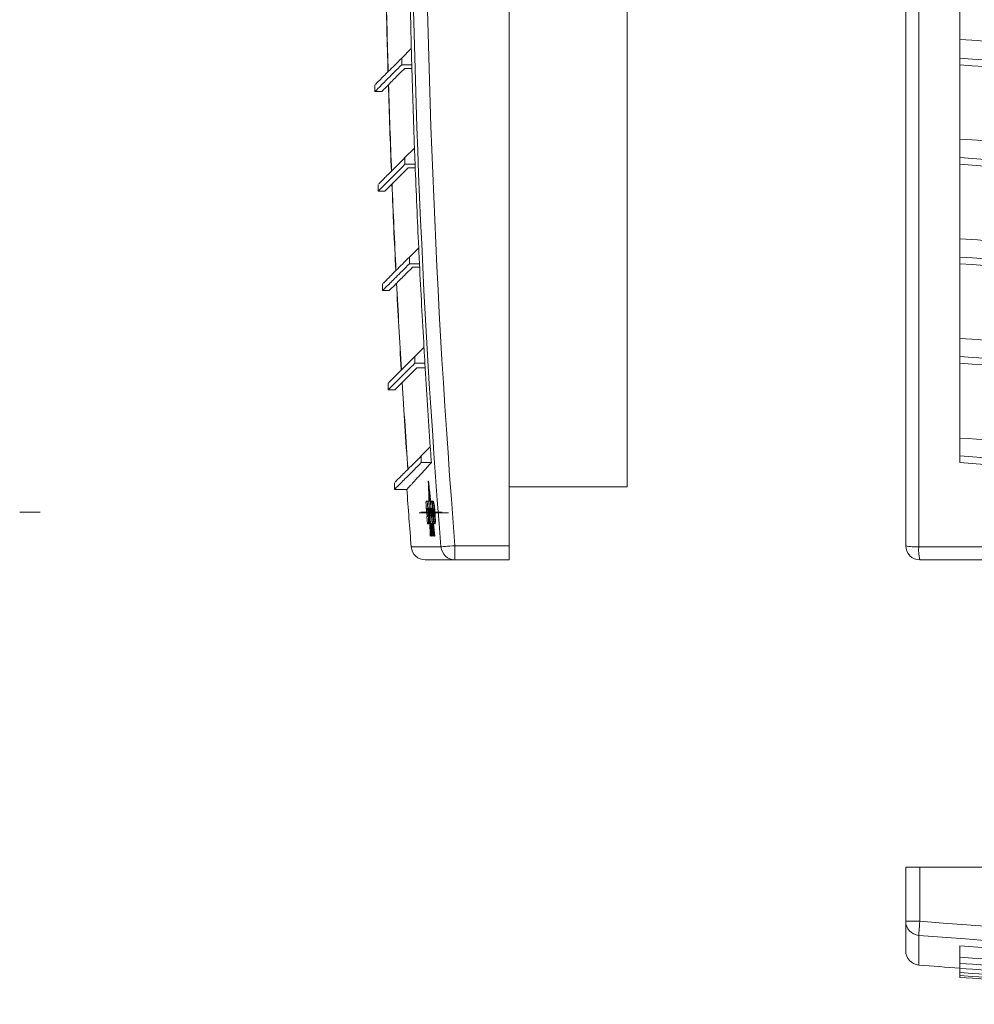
# Model space of a CAD drawing. Header units: millimetres. Extents: x -129 to 475, y -91 to 326.
# Tile 1 of 4: x -129 to 73, y -91 to 118. Entities that reach past the tile are written whole.
import ezdxf

# ---------------------------------------------------------------- set-up
doc = ezdxf.new("R2010")
doc.units = ezdxf.units.MM
doc.linetypes.add('CENTERX2', pattern=[20.32, 12.7, -2.54, 2.54, -2.54])

msp = doc.modelspace()

# ---------------------------------------------------------------- linework, layer by layer
at = {"color": 7, "linetype": 'Continuous', "lineweight": 15}
for p, q in [((-25.41, 6.53), (-25.41, 322.53)), ((58.65, 6.53), (58.65, 322.53)), ((61.41, 322.76), (61.41, 6.29)), ((-0.41, 310.03), (-0.41, 19.03)), ((70.15, 129.52), (70.15, 111.91)), ((-46.12, 111.91), (-48.16, 109.86)), ((70.15, 111.91), (70.15, 109.86)), ((-48.16, 109.86), (-48.16, 108.45)), ((70.15, 109.86), (70.15, 108.45)), ((-48.16, 108.45), (-46.02, 108.45)), ((-47.48, 107.71), (-46, 107.71)), ((70.15, 108.45), (70.15, 90.79)), ((-53.82, 104.2), (-53.82, 102.78)), ((-53.82, 102.78), (-52.39, 102.78)), ((-45.45, 90.79), (-47.46, 88.78)), ((70.15, 90.79), (70.15, 88.78)), ((-47.46, 88.78), (-47.46, 87.37)), ((70.15, 88.78), (70.15, 87.37)), ((-47.46, 87.37), (-45.32, 87.37)), ((-46.78, 86.63), (-45.29, 86.63)), ((70.15, 87.37), (70.15, 69.68)), ((-53.12, 83.12), (-53.12, 81.71)), ((-53.12, 81.71), (-51.69, 81.71)), ((-44.55, 69.68), (-46.53, 67.71)), ((70.15, 69.68), (70.15, 67.71)), ((-46.53, 67.71), (-46.53, 66.29)), ((70.15, 67.71), (70.15, 66.29)), ((-46.53, 66.29), (-44.39, 66.29)), ((-45.85, 65.56), (-44.35, 65.56)), ((70.15, 66.29), (70.15, 48.57)), ((-52.19, 62.05), (-52.19, 60.63)), ((-52.19, 60.63), (-50.76, 60.63)), ((-43.44, 48.57), (-45.38, 46.63)), ((70.15, 48.57), (70.15, 46.63)), ((-45.38, 46.63), (-45.38, 45.21)), ((70.15, 46.63), (70.15, 45.21)), ((-45.38, 45.21), (-43.24, 45.21)), ((-44.98, 44.2), (-43.18, 44.2)), ((70.15, 45.21), (70.15, 27.46)), ((-51.04, 40.97), (-51.04, 39.55)), ((-51.04, 39.55), (-49.62, 39.55)), ((-42.1, 27.46), (-44, 25.55)), ((70.15, 27.46), (70.15, 25.55)), ((-44, 25.55), (-44, 24.14)), ((70.15, 25.55), (70.15, 24.14)), ((-44, 24.14), (-41.86, 24.14)), ((-49.66, 19.89), (-49.66, 18.48)), ((-42.47, 20.19), (-42.52, 20.19)), ((-42.4, 19.57), (-42.45, 19.57)), ((-42.37, 19.29), (-42.42, 19.29)), ((-42.39, 19.29), (-42.4, 19.57)), ((-0.41, 19.03), (-25.41, 19.03)), ((-49.66, 18.48), (-47.05, 18.48)), ((-42.3, 18.67), (-42.35, 18.67)), ((-42.27, 18.4), (-42.32, 18.4)), ((-42.29, 18.4), (-42.3, 18.67)), ((-42.2, 17.78), (-42.25, 17.78)), ((-42.19, 15.95), (-42.25, 17.78)), ((-42.22, 17.5), (-42.17, 15.95)), ((-42.17, 17.5), (-42.22, 17.5)), ((-42.19, 17.5), (-42.2, 17.78)), ((-42.1, 16.87), (-42.15, 16.87)), ((-42.75, 15.97), (-42.97, 15.97)), ((-42.75, 15.97), (-42.64, 14.44)), ((-42.75, 15.97), (-42.67, 15.97)), ((-42.73, 15.96), (-42.62, 14.44)), ((-42.43, 15.96), (-42.73, 15.96)), ((-42.43, 15.96), (-42.31, 14.46)), ((-42.43, 15.96), (-42.38, 15.96)), ((-42.08, 15.95), (-42.4, 15.95)), ((-41.96, 15.28), (-42.12, 16.61)), ((-42.07, 16.61), (-42.12, 16.61)), ((-42.08, 15.95), (-41.96, 14.43)), ((-42.08, 15.95), (-42.05, 15.95)), ((-41.96, 15.65), (-42.07, 16.61)), ((-42.05, 15.95), (-41.96, 14.79)), ((-41.96, 14.96), (-41.92, 14.21)), ((-41.93, 14.58), (-41.96, 14.79)), ((-41.72, 15.94), (-41.89, 15.94)), ((-41.72, 15.94), (-41.61, 14.41)), ((-41.72, 15.94), (-41.64, 15.94)), ((-41.53, 15.96), (-41.45, 15.96)), ((-41.35, 15.25), (-41.27, 15.25)), ((-42.95, 14.43), (-42.95, 14.43)), ((-42.85, 14.44), (-42.64, 14.44)), ((-42.83, 14.24), (-42.75, 14.24)), ((-42.72, 14.21), (-42.83, 14.21)), ((-42.82, 12.69), (-42.7, 11.18)), ((-42.63, 12.69), (-42.82, 12.69)), ((-42.74, 12.95), (-42.65, 12.95)), ((-42.72, 14.21), (-42.64, 14.21)), ((-42.64, 14.44), (-42.62, 14.44)), ((-42.62, 14.44), (-42.52, 14.44)), ((-42.61, 13.74), (-42.53, 13.74)), ((-42.5, 12.64), (-42.42, 12.64)), ((-42.42, 14.46), (-42.31, 14.46)), ((-42.31, 14.46), (-42.28, 14.46)), ((-42.27, 12.86), (-42.17, 11.6)), ((-42.18, 14.43), (-41.96, 14.43)), ((-42.03, 14.18), (-42.16, 14.18)), ((-42.12, 14.18), (-42.13, 14.43)), ((-42.11, 14.43), (-42.1, 14.18)), ((-42.07, 13.03), (-41.94, 13.03)), ((-42.03, 14.18), (-41.94, 13.03)), ((-42.03, 14.18), (-42, 14.18)), ((-41.85, 13.21), (-41.99, 14.43)), ((-41.96, 14.16), (-41.98, 14.16)), ((-41.96, 14.43), (-41.93, 14.43)), ((-41.87, 12.8), (-41.94, 13.38)), ((-41.94, 13.03), (-41.9, 13.03)), ((-41.84, 12.8), (-41.72, 11.24)), ((-41.84, 12.8), (-41.81, 12.8)), ((-41.8, 14.16), (-41.72, 14.16)), ((-41.78, 14.41), (-41.61, 14.41)), ((-41.77, 13.56), (-41.69, 13.56)), ((-41.71, 12.95), (-41.63, 12.95)), ((-41.55, 13.6), (-41.66, 13.6)), ((-41.59, 12.7), (-41.65, 12.7)), ((-41.61, 14.41), (-41.57, 14.41)), ((-41.55, 13.6), (-41.52, 13.6)), ((-41.44, 14.18), (-41.36, 14.18)), ((-41.41, 13.56), (-41.33, 13.56)), ((-41.34, 12.93), (-41.26, 12.93)), ((-41.28, 12.68), (-41.2, 12.68)), ((-41.17, 13.56), (-41.09, 13.56)), ((-42.7, 11.18), (-42.49, 11.18)), ((-42.49, 11.18), (-42.4, 11.18)), ((-42.45, 11.6), (-42.37, 11.6)), ((-42.28, 11.24), (-42.17, 11.24)), ((-42.17, 11.6), (-42.15, 11.6)), ((-42.17, 11.24), (-42.13, 11.24)), ((-42.04, 11.24), (-41.72, 11.24)), ((-41.91, 8.52), (-42.01, 11.1)), ((-41.99, 11.24), (-41.89, 8.52)), ((-41.83, 11.22), (-41.85, 11.22)), ((-41.78, 12.48), (-41.69, 11.24)), ((-41.44, 8.52), (-41.76, 11.24)), ((-41.72, 11.24), (-41.69, 11.24)), ((-41.37, 8.52), (-41.69, 11.24)), ((-41.22, 8.52), (-41.54, 11.24)), ((-41.17, 8.52), (-41.48, 11.17)), ((-41.12, 8.52), (-41.43, 11.17)), ((-41.36, 11.17), (-41.28, 11.17)), ((-41.16, 11.16), (-41.08, 11.16)), ((-41.09, 11.86), (-41.01, 11.86)), ((-41.82, 8.52), (-41.77, 8.52)), ((-41.75, 8.52), (-41.77, 8.52)), ((-41.75, 8.52), (-41.7, 8.52)), ((-41.22, 8.52), (-41.17, 8.52)), ((-41.12, 8.52), (-41.17, 8.52)), ((-36.87, 6.53), (-25.41, 6.53)), ((-36.87, 6.53), (-36.87, 3.53)), ((-25.41, 6.53), (-25.41, 3.53)), ((61.41, 6.29), (377.88, 6.29)), ((-36.87, 3.53), (-43.15, 3.53)), ((-25.41, 3.53), (-36.87, 3.53)), ((377.65, 3.53), (61.65, 3.53)), ((58.65, -73.08), (58.65, -61.62)), ((58.65, -61.62), (61.65, -61.62)), ((377.65, -61.62), (61.65, -61.62)), ((61.65, -61.62), (61.65, -73.08)), ((58.65, -73.08), (61.65, -73.08)), ((58.65, -79.36), (58.65, -73.08)), ((70.15, -78.29), (70.15, -80.69)), ((70.15, -80.69), (70.15, -82)), ((70.15, -82), (70.15, -83.07)), ((70.15, -83.07), (70.15, -83.93)), ((70.15, -83.93), (70.15, -84.56)), ((70.15, -84.56), (70.15, -84.97))]:
    msp.add_line(p, q, dxfattribs=at)
at = {"color": 7, "linetype": 'CENTERX2', "lineweight": 0}
for p, q in [((-124.77, 13.62), (-129.11, 13.62)), ((-44.45, 13.51), (-38.23, 13.51)), ((-44.1, 13.62), (-39.58, 13.62))]:
    msp.add_line(p, q, dxfattribs=at)
at = {"color": 8, "linetype": 'Continuous', "lineweight": 15}
for p, q in [((-46.14, 6.29), (-39.85, 6.29)), ((61.41, -76.06), (61.41, -82.35))]:
    msp.add_line(p, q, dxfattribs=at)
at = {"color": 7, "linetype": 'Continuous', "lineweight": 15, "flags": 128}
for points in [[(80.15, 113.16), (78.9, 113.24), (77.65, 113.33), (76.39, 113.42), (75.14, 113.5), (73.89, 113.59), (72.65, 113.68), (71.4, 113.77), (70.15, 113.86)], [(80.15, 92.03), (78.9, 92.12), (77.65, 92.2), (76.39, 92.29), (75.14, 92.37), (73.89, 92.46), (72.65, 92.55), (71.4, 92.64), (70.15, 92.73)], [(80.15, 70.91), (78.9, 70.99), (77.65, 71.08), (76.39, 71.16), (75.14, 71.25), (73.89, 71.33), (72.65, 71.42), (71.4, 71.51), (70.15, 71.6)], [(80.15, 49.78), (78.9, 49.87), (77.65, 49.95), (76.39, 50.04), (75.14, 50.12), (73.89, 50.21), (72.65, 50.29), (71.4, 50.38), (70.15, 50.47)], [(84.15, 28.4), (82.4, 28.51), (80.64, 28.63), (78.89, 28.74), (77.14, 28.86), (75.39, 28.98), (73.64, 29.1), (71.9, 29.22), (70.15, 29.34)], [(-42.45, 19.57), (-42.46, 19.65), (-42.47, 19.72), (-42.48, 19.8), (-42.49, 19.88), (-42.5, 19.96), (-42.51, 20.04), (-42.51, 20.11), (-42.52, 20.19)], [(-42.52, 20.19), (-42.5, 19.6), (-42.48, 19.01), (-42.46, 18.43), (-42.44, 17.84), (-42.42, 17.25), (-42.4, 16.66), (-42.38, 16.07), (-42.38, 15.96)], [(-42.4, 19.57), (-42.41, 19.65), (-42.42, 19.72), (-42.43, 19.8), (-42.44, 19.88), (-42.45, 19.96), (-42.46, 20.04), (-42.46, 20.11), (-42.47, 20.19)], [(-42.33, 15.95), (-42.35, 16.4), (-42.36, 16.86), (-42.38, 17.31), (-42.39, 17.76), (-42.41, 18.21), (-42.42, 18.66), (-42.44, 19.12), (-42.45, 19.57)], [(-42.35, 18.67), (-42.36, 18.75), (-42.37, 18.83), (-42.38, 18.9), (-42.39, 18.98), (-42.4, 19.06), (-42.4, 19.13), (-42.41, 19.21), (-42.42, 19.29)], [(-42.42, 19.29), (-42.41, 18.87), (-42.39, 18.45), (-42.38, 18.04), (-42.37, 17.62), (-42.35, 17.2), (-42.34, 16.79), (-42.32, 16.37), (-42.31, 15.95)], [(-42.3, 18.67), (-42.31, 18.75), (-42.32, 18.83), (-42.33, 18.9), (-42.34, 18.98), (-42.35, 19.06), (-42.35, 19.13), (-42.36, 19.21), (-42.37, 19.29)], [(-42.26, 15.95), (-42.27, 16.29), (-42.28, 16.63), (-42.29, 16.97), (-42.31, 17.31), (-42.32, 17.65), (-42.33, 17.99), (-42.34, 18.33), (-42.35, 18.67)], [(-42.25, 17.78), (-42.26, 17.85), (-42.27, 17.93), (-42.28, 18.01), (-42.29, 18.09), (-42.29, 18.16), (-42.3, 18.24), (-42.31, 18.32), (-42.32, 18.4)], [(-42.32, 18.4), (-42.31, 18.09), (-42.3, 17.79), (-42.29, 17.48), (-42.28, 17.17), (-42.27, 16.87), (-42.26, 16.56), (-42.25, 16.26), (-42.24, 15.95)], [(-42.2, 17.78), (-42.21, 17.85), (-42.22, 17.93), (-42.23, 18.01), (-42.24, 18.09), (-42.24, 18.16), (-42.25, 18.24), (-42.26, 18.32), (-42.27, 18.4)], [(-42.15, 16.87), (-42.16, 16.95), (-42.16, 17.03), (-42.17, 17.11), (-42.18, 17.19), (-42.19, 17.27), (-42.2, 17.35), (-42.21, 17.42), (-42.22, 17.5)], [(-42.1, 16.87), (-42.11, 16.95), (-42.11, 17.03), (-42.12, 17.11), (-42.13, 17.19), (-42.14, 17.27), (-42.15, 17.35), (-42.16, 17.42), (-42.17, 17.5)], [(-42.12, 15.95), (-42.12, 16.07), (-42.12, 16.18), (-42.13, 16.3), (-42.13, 16.41), (-42.13, 16.53), (-42.14, 16.64), (-42.14, 16.76), (-42.15, 16.87)], [(-42.09, 16.61), (-42.09, 16.64), (-42.09, 16.76), (-42.1, 16.87)], [(-42.36, 15.48), (-42.35, 15.35), (-42.34, 15.22), (-42.33, 15.1), (-42.32, 14.97), (-42.31, 14.84), (-42.3, 14.71), (-42.29, 14.58), (-42.28, 14.46)], [(-42.12, 16.61), (-42.11, 16.52), (-42.11, 16.44), (-42.11, 16.36), (-42.1, 16.28), (-42.1, 16.2), (-42.1, 16.12), (-42.1, 16.03), (-42.09, 15.95)], [(-41.64, 15.94), (-41.63, 15.75), (-41.61, 15.56), (-41.6, 15.37), (-41.59, 15.34)], [(-42.32, 14.46), (-42.32, 14.26), (-42.31, 14.06), (-42.3, 13.86), (-42.29, 13.66), (-42.29, 13.46), (-42.28, 13.26), (-42.27, 13.06), (-42.27, 12.86)], [(-42.17, 11.6), (-42.19, 12.03), (-42.2, 12.45), (-42.22, 12.88), (-42.23, 13.31), (-42.25, 13.74), (-42.26, 14.17), (-42.27, 14.24)], [(-42.23, 13.68), (-42.2, 12.98), (-42.17, 12.23), (-42.14, 11.49), (-42.11, 10.75), (-42.09, 10.01), (-42.06, 9.27), (-42.03, 8.52)], [(-42.16, 14.18), (-42.16, 14.21), (-42.16, 14.24), (-42.17, 14.27), (-42.17, 14.31), (-42.17, 14.34), (-42.17, 14.37), (-42.17, 14.4), (-42.18, 14.43)], [(-42.15, 14.43), (-42.14, 14.4), (-42.14, 14.37), (-42.14, 14.34), (-42.14, 14.31), (-42.13, 14.27), (-42.13, 14.24), (-42.13, 14.21), (-42.13, 14.18)], [(-42.05, 12.8), (-42.06, 12.83), (-42.06, 12.86), (-42.06, 12.89), (-42.06, 12.91), (-42.06, 12.94), (-42.07, 12.97), (-42.07, 13), (-42.07, 13.03)], [(-42.05, 14.18), (-42.05, 14.21), (-42.06, 14.24), (-42.06, 14.27), (-42.06, 14.31), (-42.06, 14.34), (-42.06, 14.37), (-42.06, 14.4), (-42.06, 14.43)], [(-42.04, 14.43), (-42.04, 14.4), (-42.04, 14.37), (-42.04, 14.34), (-42.04, 14.31), (-42.03, 14.27), (-42.03, 14.24), (-42.03, 14.21), (-42.03, 14.18)], [(-42.04, 13.03), (-42.04, 13), (-42.04, 12.97), (-42.03, 12.94), (-42.03, 12.91), (-42.03, 12.89), (-42.03, 12.86), (-42.02, 12.83), (-42.02, 12.8)], [(-42, 12.8), (-42, 12.83), (-42.01, 12.86), (-42.01, 12.89), (-42.01, 12.91), (-42.01, 12.94), (-42.01, 12.97), (-42.01, 13), (-42.01, 13.03)], [(-42, 14.18), (-41.99, 14.08), (-41.98, 13.98), (-41.98, 13.88), (-41.97, 13.78), (-41.96, 13.68), (-41.95, 13.58), (-41.95, 13.48), (-41.94, 13.38)], [(-41.98, 14.16), (-41.98, 14.19), (-41.98, 14.23), (-41.98, 14.26), (-41.99, 14.29), (-41.99, 14.33), (-41.99, 14.36), (-41.99, 14.4), (-41.99, 14.43)], [(-41.99, 13.03), (-41.99, 13), (-41.99, 12.97), (-41.99, 12.94), (-41.99, 12.91), (-41.98, 12.89), (-41.98, 12.86), (-41.98, 12.83), (-41.98, 12.8)], [(-41.82, 12.8), (-41.84, 12.97), (-41.86, 13.14), (-41.88, 13.31), (-41.9, 13.48), (-41.92, 13.65), (-41.94, 13.82), (-41.96, 13.99), (-41.98, 14.16)], [(-41.89, 12.8), (-41.9, 12.83), (-41.9, 12.86), (-41.9, 12.89), (-41.91, 12.91), (-41.91, 12.94), (-41.91, 12.97), (-41.92, 13), (-41.92, 13.03)], [(-41.66, 13.6), (-41.65, 13.49), (-41.64, 13.38), (-41.63, 13.26), (-41.62, 13.15), (-41.61, 13.04), (-41.61, 12.92), (-41.6, 12.81), (-41.59, 12.7)], [(-42.2, 11.24), (-42.19, 10.9), (-42.18, 10.56), (-42.16, 10.22), (-42.15, 9.88), (-42.14, 9.54), (-42.12, 9.2), (-42.11, 8.86), (-42.1, 8.52)], [(-42.05, 8.52), (-42.06, 8.86), (-42.08, 9.2), (-42.09, 9.54), (-42.1, 9.88), (-42.12, 10.22), (-42.13, 10.56), (-42.14, 10.9), (-42.16, 11.24)], [(-41.98, 8.52), (-42, 9.11), (-42.03, 9.7), (-42.05, 10.29), (-42.07, 10.88), (-42.09, 11.47), (-42.12, 12.05), (-42.13, 12.45)], [(-42.09, 11.89), (-42.08, 11.63), (-42.06, 11.12), (-42.04, 10.6), (-42.02, 10.08), (-42, 9.56), (-41.98, 9.04), (-41.96, 8.52)], [(-41.84, 8.52), (-41.85, 8.86), (-41.87, 9.2), (-41.88, 9.54), (-41.89, 9.88), (-41.91, 10.22), (-41.92, 10.56), (-41.93, 10.9), (-41.95, 11.24)], [(-41.92, 11.24), (-41.91, 10.9), (-41.9, 10.56), (-41.89, 10.22), (-41.87, 9.88), (-41.86, 9.54), (-41.85, 9.2), (-41.83, 8.86), (-41.82, 8.52)], [(-41.77, 8.52), (-41.78, 8.86), (-41.8, 9.2), (-41.81, 9.54), (-41.82, 9.88), (-41.84, 10.22), (-41.85, 10.56), (-41.86, 10.9), (-41.88, 11.24)], [(-41.85, 11.22), (-41.84, 10.89), (-41.83, 10.55), (-41.81, 10.21), (-41.8, 9.87), (-41.79, 9.54), (-41.78, 9.2), (-41.76, 8.86), (-41.75, 8.52)], [(-41.53, 8.52), (-41.57, 8.86), (-41.61, 9.2), (-41.65, 9.54), (-41.69, 9.87), (-41.73, 10.21), (-41.77, 10.55), (-41.81, 10.89), (-41.85, 11.22)], [(-41.83, 11.24), (-41.79, 10.9), (-41.75, 10.56), (-41.71, 10.22), (-41.67, 9.88), (-41.63, 9.54), (-41.59, 9.2), (-41.55, 8.86), (-41.51, 8.52)], [(-41.32, 8.52), (-41.38, 9.02), (-41.43, 9.51), (-41.49, 10.01), (-41.55, 10.5), (-41.61, 11), (-41.67, 11.49), (-41.73, 11.98), (-41.78, 12.48)], [(-41.46, 8.52), (-41.5, 8.86), (-41.54, 9.2), (-41.58, 9.54), (-41.62, 9.88), (-41.66, 10.22), (-41.7, 10.56), (-41.74, 10.9), (-41.78, 11.24)], [(-41.39, 8.52), (-41.43, 8.86), (-41.47, 9.2), (-41.51, 9.54), (-41.55, 9.88), (-41.59, 10.22), (-41.63, 10.56), (-41.67, 10.9), (-41.71, 11.24)], [(-41.33, 11.83), (-41.33, 11.78), (-41.3, 11.48), (-41.28, 11.17)], [(-41.76, 9.99), (-41.74, 9.81), (-41.71, 9.62), (-41.69, 9.44), (-41.67, 9.26), (-41.65, 9.07), (-41.63, 8.89), (-41.61, 8.71), (-41.58, 8.52)], [(-41.7, 8.52), (-41.71, 8.71), (-41.72, 8.89), (-41.72, 9.07), (-41.73, 9.26), (-41.74, 9.44), (-41.74, 9.62), (-41.75, 9.81), (-41.76, 9.99)], [(-41.65, 8.52), (-41.66, 8.71), (-41.67, 8.89), (-41.67, 9.07), (-41.68, 9.26), (-41.68, 9.36)], [(-36.87, 6.53), (-37.42, 6.48), (-37.96, 6.44), (-38.45, 6.4), (-38.9, 6.36), (-39.27, 6.33), (-39.56, 6.31), (-39.75, 6.3), (-39.85, 6.29)], [(61.65, -73.08), (61.6, -73.64), (61.56, -74.17), (61.52, -74.67), (61.48, -75.11), (61.45, -75.48), (61.43, -75.77), (61.42, -75.97), (61.41, -76.06)], [(369.15, -78.29), (346.22, -79.99), (323.26, -81.42), (300.27, -82.55), (277.25, -83.41), (254.22, -83.98), (231.17, -84.26), (208.12, -84.26), (185.08, -83.98), (162.04, -83.41), (139.02, -82.55), (116.03, -81.42), (93.07, -79.99), (70.15, -78.29)]]:
    msp.add_lwpolyline(points, dxfattribs=at)
at = {"color": 7, "linetype": 'Continuous', "lineweight": 15}
for centre, radius, start, end in [((1947.59, 164.53), 1993.73, 175.44779, 184.55221), ((1947.59, 164.53), 1990.74, 175.44779, 184.55221), ((1947.59, 164.53), 1994.4, 181.00562, 181.51179), ((1947.59, 164.53), 1999.48, 181.12547, 181.64966), ((1947.59, 164.53), 1999.44, 181.12419, 181.6484), ((1947.59, 164.53), 1994.4, 181.51179, 181.61128), ((1947.59, 164.53), 1994.4, 181.61128, 182.11863), ((1947.59, 164.53), 1999.48, 181.72842, 182.25361), ((1947.59, 164.53), 1999.44, 181.72717, 182.25238), ((1947.59, 164.53), 1994.4, 182.11863, 182.21712), ((1947.59, 164.53), 1994.4, 182.21712, 182.72569), ((1947.59, 164.53), 1999.48, 182.3316, 182.85783), ((1947.59, 164.53), 1999.44, 182.33037, 182.85663), ((1947.59, 164.53), 1994.4, 182.72569, 182.82322), ((1947.59, 164.53), 1994.4, 182.82322, 183.33304), ((1947.59, 164.53), 1999.48, 182.93508, 183.4624), ((1947.59, 164.53), 1999.44, 182.93388, 183.46122), ((1947.59, 164.53), 1994.4, 183.33304, 183.42963), ((1947.59, 164.53), 1994.4, 183.42963, 183.94074), ((1947.59, 164.53), 1999.48, 183.53892, 184.06737), ((1947.59, 164.53), 1999.44, 183.53774, 184.06621), ((1947.59, 164.53), 1994.4, 183.94074, 184.03642), ((1947.59, 164.53), 2000, 184.18755, 184.53791), ((1947.59, 164.53), 1995.53, 184.26979, 184.40533), ((1947.59, 164.53), 1995.76, 184.31274, 184.40481), ((1947.59, 164.53), 1995.66, 184.3126, 184.40504), ((1947.59, 164.53), 1994.86, 184.33884, 184.40884), ((-43.15, 6.53), 3, 184.5379, 270), ((-36.86, 6.52), 2.99, 184.4383, 269.9191), ((60.76, 14.92), 8.66, 255.8767, 274.3026), ((61.65, 6.53), 3, 180, 270), ((70.04, 5.64), 8.66, 175.6986, 194.1225), ((61.64, -73.08), 2.99, 180.0811, 265.5615), ((219.65, 1911.38), 1990.74, 265.44779, 274.55221), ((219.65, 1911.38), 1993.73, 265.44779, 274.55221), ((61.65, -79.36), 3, 180, 265.4621), ((219.65, 1911.38), 2000, 265.46209, 265.71314)]:
    msp.add_arc(centre, radius, start, end, dxfattribs=at)
for points, knots in [([(-48.16, 109.86), (-49.16, 108.87), (-51.14, 106.89), (-52.9, 105.13), (-53.8, 104.22), (-53.73, 104.29), (-53.71, 104.31)], [0, 0, 0, 0, 0.2858008, 0.5713988, 0.8570612, 1, 1, 1, 1]), ([(369.15, 109.86), (354.94, 108.87), (326.55, 106.89), (283.83, 105.1), (241.05, 104.16), (198.24, 104.16), (155.46, 105.1), (112.74, 106.89), (84.35, 108.87), (70.15, 109.86)], [0, 0, 0, 0, 0.1429, 0.285699, 0.428531, 0.57147, 0.714302, 0.857101, 1, 1, 1, 1]), ([(-53.72, 102.89), (-53.74, 102.87), (-53.83, 102.78), (-52.97, 103.64), (-51.21, 105.4), (-49.18, 107.43), (-48.16, 108.45)], [0, 0, 0, 0, 0.1201135, 0.4136603, 0.707004, 1, 1, 1, 1]), ([(-52.39, 102.8), (-52.39, 102.8), (-52.39, 102.81), (-52.19, 103.01), (-51.82, 103.37), (-51.29, 103.9), (-50.6, 104.59), (-49.74, 105.46), (-48.72, 106.48), (-47.9, 107.3), (-47.48, 107.71)], [0, 0, 0, 0, 0.094984, 0.223805, 0.352627, 0.481449, 0.610271, 0.739092, 0.869535, 1, 1, 1, 1]), ([(70.15, 108.45), (84.04, 107.48), (111.85, 105.54), (153.72, 103.75), (195.66, 102.78), (238.3, 102.72), (281.58, 103.6), (325.45, 105.41), (354.59, 107.43), (369.15, 108.45)], [0, 0, 0, 0, 0.139835, 0.279831, 0.419926, 0.560057, 0.706831, 0.853502, 1, 1, 1, 1]), ([(-47.46, 88.78), (-48.45, 87.79), (-50.43, 85.81), (-52.19, 84.05), (-53.09, 83.15), (-53.03, 83.22), (-53, 83.24)], [0, 0, 0, 0, 0.285801, 0.571399, 0.857061, 1, 1, 1, 1]), ([(369.15, 88.78), (354.94, 87.79), (326.55, 85.82), (283.83, 84.02), (241.05, 83.08), (198.24, 83.08), (155.46, 84.02), (112.74, 85.82), (84.35, 87.79), (70.15, 88.78)], [0, 0, 0, 0, 0.1429, 0.285699, 0.428531, 0.57147, 0.714302, 0.857101, 1, 1, 1, 1]), ([(-53.01, 81.82), (-53.04, 81.79), (-53.12, 81.7), (-52.26, 82.56), (-50.5, 84.32), (-48.47, 86.35), (-47.46, 87.37)], [0, 0, 0, 0, 0.120114, 0.41366, 0.707004, 1, 1, 1, 1]), ([(-51.69, 81.72), (-51.69, 81.73), (-51.68, 81.73), (-51.48, 81.93), (-51.12, 82.29), (-50.59, 82.82), (-49.9, 83.52), (-49.03, 84.38), (-48.01, 85.4), (-47.19, 86.22), (-46.78, 86.63)], [0, 0, 0, 0, 0.094984, 0.223805, 0.352627, 0.481449, 0.610271, 0.739092, 0.869535, 1, 1, 1, 1]), ([(70.15, 87.37), (84.04, 86.4), (111.85, 84.46), (153.72, 82.67), (195.66, 81.7), (238.3, 81.64), (281.58, 82.53), (325.45, 84.33), (354.59, 86.36), (369.15, 87.37)], [0, 0, 0, 0, 0.139835, 0.279831, 0.419926, 0.560057, 0.706831, 0.853502, 1, 1, 1, 1]), ([(-46.53, 67.71), (-47.52, 66.71), (-49.51, 64.73), (-51.26, 62.97), (-52.17, 62.07), (-52.1, 62.14), (-52.08, 62.16)], [0, 0, 0, 0, 0.285801, 0.571399, 0.857061, 1, 1, 1, 1]), ([(369.15, 67.71), (354.94, 66.72), (326.55, 64.74), (283.83, 62.94), (241.05, 62), (198.24, 62), (155.46, 62.94), (112.74, 64.74), (84.35, 66.72), (70.15, 67.71)], [0, 0, 0, 0, 0.1429004, 0.2856994, 0.4285306, 0.57147, 0.7143018, 0.8571006, 1, 1, 1, 1]), ([(-52.08, 60.74), (-52.11, 60.71), (-52.2, 60.63), (-51.34, 61.49), (-49.57, 63.25), (-47.54, 65.28), (-46.53, 66.29)], [0, 0, 0, 0, 0.120114, 0.41366, 0.707004, 1, 1, 1, 1]), ([(-50.76, 60.65), (-50.76, 60.65), (-50.75, 60.65), (-50.55, 60.85), (-50.19, 61.22), (-49.66, 61.75), (-48.97, 62.44), (-48.11, 63.3), (-47.09, 64.32), (-46.26, 65.15), (-45.85, 65.56)], [0, 0, 0, 0, 0.094984, 0.223805, 0.352627, 0.481449, 0.610271, 0.739092, 0.869535, 1, 1, 1, 1]), ([(70.15, 66.29), (84.04, 65.32), (111.85, 63.38), (153.72, 61.59), (195.66, 60.63), (238.3, 60.56), (281.58, 61.45), (325.45, 63.26), (354.59, 65.28), (369.15, 66.29)], [0, 0, 0, 0, 0.139835, 0.279831, 0.419926, 0.560057, 0.706831, 0.853502, 1, 1, 1, 1]), ([(-45.38, 46.63), (-46.37, 45.64), (-48.35, 43.65), (-50.11, 41.9), (-51.01, 40.99), (-50.95, 41.06), (-50.92, 41.08)], [0, 0, 0, 0, 0.285801, 0.571399, 0.857061, 1, 1, 1, 1]), ([(369.15, 46.63), (354.94, 45.64), (326.55, 43.66), (283.83, 41.86), (241.05, 40.93), (198.24, 40.93), (155.46, 41.86), (112.74, 43.66), (84.35, 45.64), (70.15, 46.63)], [0, 0, 0, 0, 0.1429, 0.285699, 0.428531, 0.57147, 0.714302, 0.857101, 1, 1, 1, 1]), ([(-50.93, 39.66), (-50.96, 39.64), (-51.04, 39.55), (-50.18, 40.41), (-48.42, 42.17), (-46.39, 44.2), (-45.38, 45.21)], [0, 0, 0, 0, 0.1201135, 0.4136603, 0.707004, 1, 1, 1, 1]), ([(-49.62, 39.56), (-49.61, 39.57), (-49.58, 39.6), (-49.34, 39.84), (-48.94, 40.24), (-48.37, 40.81), (-47.64, 41.54), (-46.81, 42.37), (-45.92, 43.26), (-45.29, 43.89), (-44.98, 44.2)], [0, 0, 0, 0, 0.127414, 0.260051, 0.392688, 0.525325, 0.657962, 0.790599, 0.895294, 1, 1, 1, 1]), ([(70.15, 45.21), (84.04, 44.25), (111.85, 42.31), (153.72, 40.52), (195.66, 39.55), (238.3, 39.48), (281.58, 40.37), (325.45, 42.18), (354.59, 44.2), (369.15, 45.21)], [0, 0, 0, 0, 0.139835, 0.279831, 0.419926, 0.560057, 0.706831, 0.853502, 1, 1, 1, 1]), ([(-44, 25.55), (-45, 24.56), (-46.98, 22.58), (-48.74, 20.82), (-49.64, 19.92), (-49.57, 19.98), (-49.55, 20.01)], [0, 0, 0, 0, 0.285801, 0.571399, 0.857061, 1, 1, 1, 1]), ([(369.15, 25.55), (354.94, 24.56), (326.55, 22.59), (283.83, 20.79), (241.05, 19.85), (198.24, 19.85), (155.46, 20.79), (112.74, 22.59), (84.35, 24.56), (70.15, 25.55)], [0, 0, 0, 0, 0.1429, 0.285699, 0.428531, 0.57147, 0.714302, 0.857101, 1, 1, 1, 1]), ([(-49.55, 18.59), (-49.58, 18.56), (-49.67, 18.47), (-48.81, 19.33), (-47.05, 21.09), (-45.02, 23.12), (-44, 24.14)], [0, 0, 0, 0, 0.120114, 0.41366, 0.707004, 1, 1, 1, 1]), ([(-47.06, 18.48), (-47.06, 18.49), (-47.05, 18.49), (-46.95, 18.61), (-46.77, 18.8), (-46.51, 19.08), (-46.18, 19.45), (-45.77, 19.89), (-45.28, 20.42), (-44.71, 21.04), (-44.07, 21.73), (-43.38, 22.49), (-42.65, 23.28), (-42.12, 23.85), (-41.86, 24.14)], [0, 0, 0, 0, 0.073107, 0.158956, 0.244805, 0.330655, 0.416504, 0.502353, 0.588202, 0.674051, 0.7599, 0.845749, 0.922872, 1, 1, 1, 1]), ([(70.15, 24.14), (84.04, 23.17), (111.85, 21.23), (153.72, 19.44), (195.66, 18.47), (238.3, 18.41), (281.58, 19.3), (325.45, 21.1), (354.59, 23.13), (369.15, 24.14)], [0, 0, 0, 0, 0.139835, 0.279831, 0.419926, 0.560057, 0.706831, 0.853502, 1, 1, 1, 1]), ([(-42.97, 15.97), (-42.98, 15.96), (-43, 15.93), (-43.01, 15.74), (-43.01, 15.58), (-43.01, 15.52)], [0, 0, 0, 0, 0.370566, 0.785442, 1, 1, 1, 1]), ([(-43.01, 15.52), (-43, 15.4), (-43, 15.14), (-42.97, 14.75), (-42.96, 14.51), (-42.95, 14.43)], [0, 0, 0, 0, 0.385498, 0.817594, 1, 1, 1, 1]), ([(-41.89, 15.94), (-41.91, 15.91), (-41.94, 15.87), (-41.96, 15.6), (-41.96, 15.4), (-41.96, 15.3)], [0, 0, 0, 0, 0.51271, 0.750427, 1, 1, 1, 1]), ([(-41.96, 15.3), (-41.96, 15.27), (-41.96, 15.22), (-41.96, 15.1), (-41.96, 15.02), (-41.96, 14.96)], [0, 0, 0, 0, 0.250975, 0.501951, 1, 1, 1, 1]), ([(-41.53, 15.96), (-41.54, 15.94), (-41.57, 15.9), (-41.59, 15.61), (-41.59, 15.34), (-41.6, 15.25)], [0, 0, 0, 0, 0.3690539, 0.7842135, 1, 1, 1, 1]), ([(-41.6, 15.25), (-41.59, 15.07), (-41.59, 14.67), (-41.55, 14.05), (-41.53, 13.67), (-41.52, 13.56)], [0, 0, 0, 0, 0.386016, 0.8157289, 1, 1, 1, 1]), ([(-41.35, 15.25), (-41.37, 15.4), (-41.43, 15.73), (-41.49, 15.93), (-41.52, 15.95), (-41.53, 15.96)], [0, 0, 0, 0, 0.3684677, 0.8020133, 1, 1, 1, 1]), ([(-41.45, 15.96), (-41.43, 15.94), (-41.39, 15.9), (-41.33, 15.61), (-41.28, 15.34), (-41.27, 15.25)], [0, 0, 0, 0, 0.368773, 0.78432, 1, 1, 1, 1]), ([(-41.17, 13.56), (-41.19, 13.8), (-41.23, 14.31), (-41.3, 14.89), (-41.34, 15.17), (-41.35, 15.25)], [0, 0, 0, 0, 0.383573, 0.825618, 1, 1, 1, 1]), ([(-41.27, 15.25), (-41.25, 15.07), (-41.19, 14.67), (-41.13, 14.05), (-41.1, 13.67), (-41.09, 13.56)], [0, 0, 0, 0, 0.383714, 0.8193776, 1, 1, 1, 1]), ([(-42.95, 14.43), (-42.94, 14.23), (-42.91, 13.94), (-42.87, 13.59), (-42.86, 13.44), (-42.85, 13.37)], [0, 0, 0, 0, 0.506741, 0.747308, 1, 1, 1, 1]), ([(-42.85, 14.41), (-42.85, 14.42), (-42.85, 14.43), (-42.85, 14.44), (-42.85, 14.44), (-42.85, 14.44)], [0, 0, 0, 0, 0.516287, 0.750229, 1, 1, 1, 1]), ([(-42.84, 14.31), (-42.84, 14.33), (-42.84, 14.35), (-42.85, 14.39), (-42.85, 14.4), (-42.85, 14.41)], [0, 0, 0, 0, 0.456161, 0.723255, 1, 1, 1, 1]), ([(-42.85, 13.37), (-42.83, 13.27), (-42.8, 13.05), (-42.76, 12.96), (-42.75, 12.95), (-42.74, 12.95)], [0, 0, 0, 0, 0.3949, 0.868452, 1, 1, 1, 1]), ([(-42.83, 14.24), (-42.83, 14.24), (-42.84, 14.26), (-42.84, 14.29), (-42.84, 14.31), (-42.84, 14.31)], [0, 0, 0, 0, 0.3902533, 0.832902, 1, 1, 1, 1]), ([(-42.83, 14.21), (-42.83, 14.21), (-42.83, 14.21), (-42.83, 14.22), (-42.83, 14.23), (-42.83, 14.24)], [0, 0, 0, 0, 0.36734, 0.767336, 1, 1, 1, 1]), ([(-42.76, 14.31), (-42.76, 14.3), (-42.76, 14.28), (-42.76, 14.25), (-42.75, 14.24), (-42.75, 14.24)], [0, 0, 0, 0, 0.390334, 0.827529, 1, 1, 1, 1]), ([(-42.61, 13.74), (-42.63, 13.84), (-42.66, 14.05), (-42.69, 14.19), (-42.71, 14.2), (-42.72, 14.21)], [0, 0, 0, 0, 0.363559, 0.801539, 1, 1, 1, 1]), ([(-42.65, 12.95), (-42.65, 12.94), (-42.65, 12.94), (-42.64, 12.93), (-42.64, 12.91), (-42.64, 12.91)], [0, 0, 0, 0, 0.345594, 0.740614, 1, 1, 1, 1]), ([(-42.64, 14.21), (-42.63, 14.19), (-42.6, 14.17), (-42.57, 13.98), (-42.54, 13.81), (-42.53, 13.74)], [0, 0, 0, 0, 0.3642122, 0.7657894, 1, 1, 1, 1]), ([(-42.64, 12.91), (-42.64, 12.9), (-42.64, 12.87), (-42.63, 12.83), (-42.63, 12.81), (-42.63, 12.81)], [0, 0, 0, 0, 0.445132, 0.931944, 1, 1, 1, 1]), ([(-42.63, 12.81), (-42.63, 12.8), (-42.63, 12.77), (-42.63, 12.74), (-42.63, 12.73), (-42.63, 12.72)], [0, 0, 0, 0, 0.4008197, 0.8701669, 1, 1, 1, 1]), ([(-42.63, 12.72), (-42.63, 12.72), (-42.63, 12.7), (-42.63, 12.69), (-42.63, 12.69), (-42.63, 12.69)], [0, 0, 0, 0, 0.356335, 0.785694, 1, 1, 1, 1]), ([(-42.5, 12.64), (-42.51, 12.8), (-42.54, 13.14), (-42.58, 13.51), (-42.61, 13.69), (-42.61, 13.74)], [0, 0, 0, 0, 0.391791, 0.836328, 1, 1, 1, 1]), ([(-42.53, 13.74), (-42.52, 13.62), (-42.48, 13.35), (-42.44, 12.95), (-42.42, 12.7), (-42.42, 12.64)], [0, 0, 0, 0, 0.391839, 0.834695, 1, 1, 1, 1]), ([(-42.45, 11.6), (-42.45, 11.71), (-42.46, 11.93), (-42.48, 12.31), (-42.49, 12.55), (-42.5, 12.64)], [0, 0, 0, 0, 0.363434, 0.774234, 1, 1, 1, 1]), ([(-42.42, 12.64), (-42.41, 12.5), (-42.39, 12.19), (-42.37, 11.84), (-42.37, 11.66), (-42.37, 11.6)], [0, 0, 0, 0, 0.362945, 0.799507, 1, 1, 1, 1]), ([(-41.92, 14.21), (-41.92, 14.17), (-41.91, 14.09), (-41.9, 13.93), (-41.89, 13.81), (-41.89, 13.73)], [0, 0, 0, 0, 0.255278, 0.51053, 1, 1, 1, 1]), ([(-41.89, 13.73), (-41.87, 13.47), (-41.83, 12.94), (-41.75, 12.2), (-41.67, 11.62), (-41.59, 11.24), (-41.55, 11.2), (-41.53, 11.17)], [0, 0, 0, 0, 0.2028964, 0.405814, 0.6094013, 0.8133728, 1, 1, 1, 1]), ([(-41.8, 14.16), (-41.8, 14.21), (-41.8, 14.33), (-41.79, 14.4), (-41.78, 14.41), (-41.78, 14.41)], [0, 0, 0, 0, 0.369505, 0.796332, 1, 1, 1, 1]), ([(-41.77, 13.56), (-41.78, 13.64), (-41.79, 13.83), (-41.8, 14.03), (-41.8, 14.13), (-41.8, 14.16)], [0, 0, 0, 0, 0.384993, 0.829376, 1, 1, 1, 1]), ([(-41.71, 12.95), (-41.72, 13.01), (-41.74, 13.16), (-41.76, 13.38), (-41.77, 13.52), (-41.77, 13.56)], [0, 0, 0, 0, 0.38526, 0.816485, 1, 1, 1, 1]), ([(-41.7, 14.41), (-41.7, 14.4), (-41.71, 14.39), (-41.72, 14.29), (-41.72, 14.19), (-41.72, 14.16)], [0, 0, 0, 0, 0.3696522, 0.7863724, 1, 1, 1, 1]), ([(-41.72, 14.16), (-41.72, 14.09), (-41.72, 13.95), (-41.7, 13.73), (-41.69, 13.6), (-41.69, 13.56)], [0, 0, 0, 0, 0.385315, 0.813303, 1, 1, 1, 1]), ([(-41.65, 12.7), (-41.65, 12.7), (-41.67, 12.72), (-41.69, 12.82), (-41.7, 12.91), (-41.71, 12.95)], [0, 0, 0, 0, 0.3663719, 0.7822855, 1, 1, 1, 1]), ([(-41.69, 13.56), (-41.68, 13.47), (-41.67, 13.28), (-41.65, 13.08), (-41.63, 12.97), (-41.63, 12.95)], [0, 0, 0, 0, 0.384859, 0.83588, 1, 1, 1, 1]), ([(-41.52, 13.56), (-41.5, 13.32), (-41.45, 12.8), (-41.39, 12.23), (-41.35, 11.94), (-41.34, 11.86)], [0, 0, 0, 0, 0.3831812, 0.8274813, 1, 1, 1, 1]), ([(-41.41, 14.44), (-41.42, 14.43), (-41.43, 14.41), (-41.44, 14.31), (-41.44, 14.21), (-41.44, 14.18)], [0, 0, 0, 0, 0.3675071, 0.7827871, 1, 1, 1, 1]), ([(-41.44, 14.18), (-41.44, 14.11), (-41.43, 13.96), (-41.42, 13.74), (-41.41, 13.6), (-41.41, 13.56)], [0, 0, 0, 0, 0.387347, 0.815282, 1, 1, 1, 1]), ([(-41.35, 14.18), (-41.36, 14.23), (-41.38, 14.35), (-41.4, 14.43), (-41.41, 14.43), (-41.41, 14.44)], [0, 0, 0, 0, 0.368502, 0.80265, 1, 1, 1, 1]), ([(-41.41, 13.56), (-41.4, 13.47), (-41.39, 13.28), (-41.36, 13.07), (-41.35, 12.96), (-41.34, 12.93)], [0, 0, 0, 0, 0.385616, 0.833468, 1, 1, 1, 1]), ([(-41.33, 13.56), (-41.33, 13.65), (-41.35, 13.84), (-41.36, 14.05), (-41.36, 14.15), (-41.36, 14.18)], [0, 0, 0, 0, 0.386975, 0.834426, 1, 1, 1, 1]), ([(-41.28, 13.56), (-41.29, 13.64), (-41.31, 13.83), (-41.33, 14.04), (-41.34, 14.15), (-41.35, 14.18)], [0, 0, 0, 0, 0.383772, 0.825738, 1, 1, 1, 1]), ([(-41.34, 12.93), (-41.33, 12.88), (-41.32, 12.76), (-41.29, 12.69), (-41.28, 12.68), (-41.28, 12.68)], [0, 0, 0, 0, 0.365907, 0.796943, 1, 1, 1, 1]), ([(-41.26, 12.93), (-41.27, 13), (-41.29, 13.15), (-41.31, 13.37), (-41.32, 13.52), (-41.33, 13.56)], [0, 0, 0, 0, 0.38588, 0.819097, 1, 1, 1, 1]), ([(-41.25, 12.93), (-41.25, 13), (-41.26, 13.15), (-41.27, 13.37), (-41.28, 13.51), (-41.28, 13.56)], [0, 0, 0, 0, 0.3854157, 0.8152129, 1, 1, 1, 1]), ([(-41.28, 12.68), (-41.27, 12.68), (-41.26, 12.7), (-41.25, 12.81), (-41.25, 12.9), (-41.25, 12.93)], [0, 0, 0, 0, 0.370225, 0.78518, 1, 1, 1, 1]), ([(-41.09, 11.86), (-41.1, 12.05), (-41.1, 12.45), (-41.14, 13.06), (-41.16, 13.44), (-41.17, 13.56)], [0, 0, 0, 0, 0.384115, 0.813239, 1, 1, 1, 1]), ([(-41.09, 13.56), (-41.07, 13.32), (-41.04, 12.8), (-41.02, 12.23), (-41.01, 11.95), (-41.01, 11.86)], [0, 0, 0, 0, 0.383826, 0.825461, 1, 1, 1, 1]), ([(-42.49, 11.18), (-42.48, 11.19), (-42.46, 11.22), (-42.45, 11.4), (-42.45, 11.56), (-42.45, 11.6)], [0, 0, 0, 0, 0.385458, 0.845078, 1, 1, 1, 1]), ([(-42.37, 11.6), (-42.37, 11.51), (-42.37, 11.31), (-42.39, 11.19), (-42.4, 11.18), (-42.4, 11.18)], [0, 0, 0, 0, 0.386301, 0.802738, 1, 1, 1, 1]), ([(-41.29, 8.52), (-41.41, 9.51), (-41.54, 10.54), (-41.66, 11.59), (-41.66, 11.64)], [0, 0, 0, 0, 0.946684, 1, 1, 1, 1]), ([(-41.34, 11.86), (-41.31, 11.72), (-41.26, 11.39), (-41.2, 11.19), (-41.17, 11.17), (-41.16, 11.16)], [0, 0, 0, 0, 0.3680714, 0.7995953, 1, 1, 1, 1]), ([(-41.16, 11.16), (-41.15, 11.18), (-41.11, 11.22), (-41.09, 11.51), (-41.09, 11.78), (-41.09, 11.86)], [0, 0, 0, 0, 0.3707975, 0.7880071, 1, 1, 1, 1]), ([(-41.01, 11.86), (-41.01, 11.71), (-41.02, 11.39), (-41.05, 11.19), (-41.07, 11.17), (-41.08, 11.16)], [0, 0, 0, 0, 0.370637, 0.797961, 1, 1, 1, 1]), ([(369.15, -80.69), (354.94, -81.68), (326.55, -83.66), (283.83, -85.46), (241.05, -86.39), (198.24, -86.39), (155.46, -85.46), (112.74, -83.66), (84.35, -81.68), (70.15, -80.69)], [0, 0, 0, 0, 0.1429, 0.285699, 0.428531, 0.57147, 0.714302, 0.857101, 1, 1, 1, 1]), ([(369.15, -82), (354.94, -82.98), (326.55, -84.96), (283.83, -86.76), (241.05, -87.7), (198.24, -87.7), (155.46, -86.76), (112.74, -84.96), (84.35, -82.98), (70.15, -82)], [0, 0, 0, 0, 0.1429, 0.285699, 0.428531, 0.57147, 0.714302, 0.857101, 1, 1, 1, 1]), ([(369.15, -83.07), (354.94, -84.06), (326.55, -86.04), (283.83, -87.84), (241.05, -88.78), (198.24, -88.78), (155.46, -87.84), (112.74, -86.04), (84.35, -84.06), (70.15, -83.07)], [0, 0, 0, 0, 0.1429, 0.285699, 0.428531, 0.57147, 0.714302, 0.857101, 1, 1, 1, 1]), ([(369.15, -83.93), (354.94, -84.92), (326.55, -86.9), (283.83, -88.69), (241.05, -89.63), (198.24, -89.63), (155.46, -88.69), (112.74, -86.9), (84.35, -84.92), (70.15, -83.93)], [0, 0, 0, 0, 0.1429, 0.285699, 0.428531, 0.57147, 0.714302, 0.857101, 1, 1, 1, 1]), ([(369.15, -84.56), (354.94, -85.55), (326.55, -87.53), (283.83, -89.33), (241.05, -90.26), (198.24, -90.26), (155.46, -89.33), (112.74, -87.53), (84.35, -85.55), (70.15, -84.56)], [0, 0, 0, 0, 0.1429, 0.285699, 0.428531, 0.57147, 0.714302, 0.857101, 1, 1, 1, 1]), ([(369.15, -84.97), (354.94, -85.96), (326.55, -87.94), (283.83, -89.74), (241.05, -90.67), (198.24, -90.67), (155.46, -89.74), (112.74, -87.94), (84.35, -85.96), (70.15, -84.97)], [0, 0, 0, 0, 0.1429004, 0.2856994, 0.4285306, 0.57147, 0.7143018, 0.8571006, 1, 1, 1, 1])]:
    msp.add_open_spline(points, degree=3, knots=knots, dxfattribs=at)

doc.saveas('drawing.dxf')
